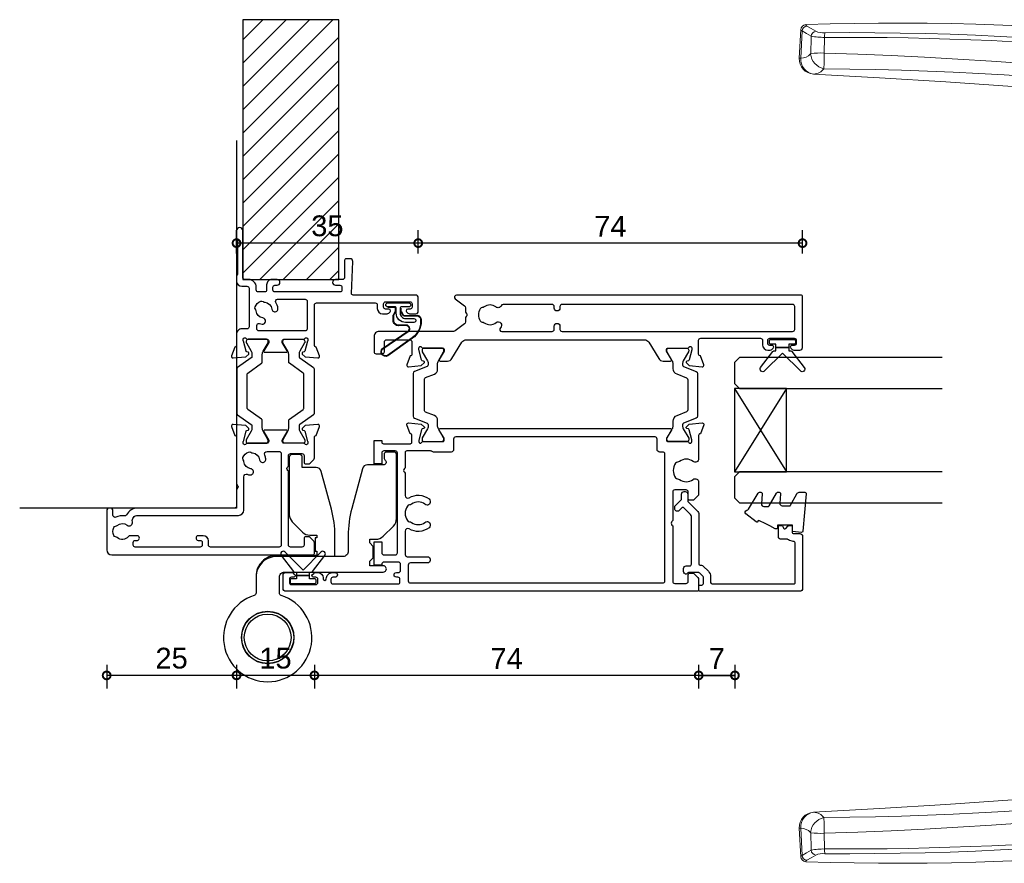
# Model space of a CAD drawing. Header units: millimetres. Extents: x 80 to 17288, y -2623 to 7492.
# Tile 74 of 125: x 8670 to 8860, y 6076 to 6238. Entities that reach past the tile are written whole.
import ezdxf

# ---------------------------------------------------------------- set-up
doc = ezdxf.new("R2010")
doc.units = ezdxf.units.MM
for name, color, linetype in [('Extrusion', 2, 'Continuous'), ('Glass', 140, 'Continuous'), ('Gray', 8, 'Continuous'), ('Gussets', 1, 'Continuous'), ('polyamide', 6, 'Continuous')]:
    doc.layers.add(name, color=color, linetype=linetype)
doc.layers.add('UNO-Dark Grey', color=7, linetype='Continuous', lineweight=13, true_color=0x44474e)
doc.styles.add('UNO Text', font='arial.ttf')
doc.dimstyles.new('UNO', dxfattribs={"dimtxt": 2, "dimasz": 1.5, "dimexe": 1.25, "dimexo": 0.625, "dimtad": 1, "dimdec": 1, "dimzin": 9, "dimtxsty": 'UNO Text', "dimblk": 'DOTSMALL', "dimcen": 2.5, "dimadec": 0, "dimazin": 0, "dimtfac": 1, "dimtdec": 1, "dimtmove": 0, "dimatfit": 3, "dimfxl": 1, "dimfxlon": 1, "dimarcsym": 0})

# ---------------------------------------------------------------- blocks, each defined once
blk = doc.blocks.new('HD Handle')
at = {"color": 7, "linetype": 'Continuous'}
for p, q in [((45.58, 112.08), (51.08, 111.8)), ((6.79, 13.7), (0, 14.9)), ((0, 14.9), (0, 14.15)), ((0, -14.15), (0, 14.15)), ((8.84, 12.87), (15.6, 11.43)), ((16, 11.07), (16, 0.09)), ((16, -10.95), (16, 10.95)), ((43.63, 9.67), (43.65, 9.68)), ((-0.3, 6.97), (-0.3, 3.67)), ((-0.24, 7.11), (0, 7.35)), ((35.73, 6.98), (34.09, 6.44)), ((-3, 3.62), (0, 3.68)), ((-3, -3.62), (-3, 3.62)), ((16, 0.09), (16, -10.89)), ((16.26, 0.09), (16.26, 0.09)), ((45.4, -0.23), (31.02, -5.62)), ((0, -3.68), (-3, -3.62)), ((-0.3, -3.67), (-0.3, -6.97)), ((0, -7.35), (-0.24, -7.11)), ((15.6, -11.43), (8.84, -12.87)), ((0, -14.9), (6.79, -13.7)), ((0, -14.15), (0, -14.9))]:
    blk.add_line(p, q, dxfattribs=at)
at = {"color": 8, "linetype": 'Continuous'}
for p, q in [((50.86, 111.55), (45.58, 111.8)), ((46.57, 107.27), (49.6, 107.2)), ((15.6, 11.43), (15.6, -11.43)), ((-0.24, 3.67), (-0.24, 7.11)), ((-0.24, -7.11), (-0.24, -3.67))]:
    blk.add_line(p, q, dxfattribs=at)
for points in [[(45.58, 111.8), (45.58, 111.93), (45.58, 112.03), (45.58, 112.07), (45.58, 112.08)], [(50.86, 111.55), (50.36, 110.67), (49.85, 109.8)], [(50.77, 108.9), (51.28, 109.77), (51.78, 110.65)], [(51.08, 111.8), (51.05, 111.79), (51, 111.77), (50.95, 111.72), (50.9, 111.65), (50.86, 111.55)], [(51.78, 110.65), (51.82, 110.72), (51.87, 110.78), (51.92, 110.81), (51.97, 110.83), (52.05, 110.82), (52.05, 110.82)], [(49.85, 109.8), (49.6, 109.81), (46.5, 109.89)], [(43.57, 107.33), (43.5, 102.36), (43.4, 97.38), (43.26, 92.4), (43.09, 87.42), (42.89, 82.43), (42.65, 77.53), (42.37, 72.62), (42.05, 67.71), (41.69, 62.78), (41.26, 57.43), (40.77, 52.07), (40.25, 46.69), (39.67, 41.29), (39.06, 35.88), (38.58, 31.89), (38.09, 27.89), (37.58, 23.88), (37.37, 22.3), (37.16, 20.71), (36.94, 19.12), (36.7, 17.56), (36.42, 15.99), (36.12, 14.43)], [(38.59, 14), (38.98, 16.2), (39.32, 18.43), (39.6, 20.64), (39.88, 22.82), (40.16, 24.99), (40.43, 27.17), (40.69, 29.34), (41.4, 35.28), (42.06, 41.19), (42.61, 46.46), (43.13, 51.7), (43.61, 56.93), (44.05, 62.14), (44.56, 68.62), (45.02, 75.09), (45.42, 81.53), (45.78, 87.97), (46.08, 94.41), (46.35, 100.84), (46.57, 107.27)], [(49.6, 107.2), (49.6, 101.17), (49.55, 95.14), (49.49, 91.11), (49.4, 87.09), (49.28, 83.07), (49.14, 79.05), (48.97, 75.03), (48.77, 71.01), (48.44, 64.98), (48.06, 58.96), (47.62, 52.79), (47.15, 46.62), (46.65, 40.46), (46.12, 34.3), (45.68, 29.37), (45.22, 24.44), (44.72, 19.51), (44.19, 14.59), (43.63, 9.67)], [(44.58, 9.58), (44.71, 10.72), (45.25, 15.52), (45.76, 20.33), (46.23, 25.14), (46.68, 29.95), (47.1, 34.77), (47.6, 40.79), (48.08, 46.82), (48.53, 52.84), (48.95, 58.87), (49.26, 63.7), (49.54, 68.52), (49.79, 73.35), (50.01, 78.18), (50.19, 83.01), (50.32, 87.85), (50.42, 92.68), (50.49, 97.52), (50.51, 102.35), (50.5, 107.19)], [(36.12, 14.43), (35.97, 15.03), (35.81, 15.61), (35.64, 16.15), (35.51, 16.57), (35.38, 16.96), (35.25, 17.33), (35.14, 17.66), (35.03, 17.96), (34.94, 18.23), (34.88, 18.39), (34.81, 18.6), (34.75, 18.77), (34.71, 18.9), (34.68, 18.99), (34.66, 19.05), (34.66, 19.07), (34.66, 19.07)], [(32.62, 16.65), (32.62, 16.65), (32.63, 16.62), (32.65, 16.54), (32.69, 16.43), (32.75, 16.28), (32.83, 16.09), (32.94, 15.84), (33.09, 15.54), (33.25, 15.19), (33.43, 14.81), (33.63, 14.37), (33.8, 13.97), (33.97, 13.54), (34.14, 13.07), (34.28, 12.56), (34.41, 12.03), (34.49, 11.57), (34.54, 11.08), (34.57, 10.58), (34.58, 10.07), (34.55, 9.55), (34.49, 9.01), (34.41, 8.46), (34.3, 7.91), (34.17, 7.36), (34.01, 6.82), (33.81, 6.23)], [(0, 14.15), (1.89, 13.81), (6.92, 12.91)], [(6.92, 12.91), (6.93, 13.04), (6.94, 13.16), (6.94, 13.27), (6.93, 13.38), (6.92, 13.47), (6.9, 13.54), (6.88, 13.61), (6.85, 13.66), (6.82, 13.69), (6.79, 13.7)], [(7.59, 12.93), (7.59, 13.02), (7.61, 13.09)], [(16.26, 0.09), (16.25, 0.7), (16.25, 1.31), (16.24, 1.93), (16.24, 2.54), (16.23, 3.14), (16.23, 3.74), (16.22, 4.32), (16.22, 4.91), (16.21, 5.48), (16.21, 6.03), (16.21, 6.55), (16.2, 7.05), (16.2, 7.52), (16.2, 7.99), (16.19, 8.43), (16.19, 8.85), (16.19, 9.22), (16.18, 9.57), (16.18, 9.89), (16.18, 10.18), (16.18, 10.44), (16.18, 10.67), (16.18, 10.9), (16.17, 11.07), (16.17, 11.2), (16.17, 11.28), (16.17, 11.31)], [(43.65, 9.68), (43.65, 9.68), (43.63, 9.37), (43.59, 8.71), (43.57, 8.05), (43.55, 7.4), (43.54, 6.76), (43.55, 6.14), (43.56, 5.52), (43.58, 4.92), (43.62, 4.35), (43.66, 3.79), (43.72, 3.27), (43.77, 2.83), (43.84, 2.41), (43.91, 2.02), (44.01, 1.6), (44.11, 1.22), (44.23, 0.88), (44.35, 0.59), (44.48, 0.34), (44.61, 0.14), (44.76, -0.02), (44.9, -0.14), (45.05, -0.21), (45.21, -0.24), (45.4, -0.23), (45.4, -0.23)], [(46.07, 0.62), (45.94, 0.6), (45.82, 0.59), (45.67, 0.61), (45.52, 0.67), (45.38, 0.77), (45.24, 0.92), (45.11, 1.1), (44.99, 1.33), (44.88, 1.59), (44.78, 1.9), (44.68, 2.24), (44.6, 2.62), (44.54, 2.98), (44.49, 3.36), (44.44, 3.76), (44.4, 4.24), (44.38, 4.75), (44.36, 5.27), (44.36, 5.82), (44.36, 6.38), (44.38, 7), (44.41, 7.63), (44.46, 8.28), (44.51, 8.93), (44.58, 9.58)], [(16.34, -11.12), (16.34, -11.12), (16.34, -11.1), (16.34, -11.02), (16.34, -10.89), (16.34, -10.72), (16.33, -10.49), (16.33, -10.22), (16.33, -9.89), (16.33, -9.52), (16.33, -9.11), (16.32, -8.66), (16.32, -8.17), (16.32, -7.64), (16.31, -7.07), (16.31, -6.47), (16.3, -5.84), (16.3, -5.19), (16.29, -4.51), (16.29, -3.8), (16.28, -3.08), (16.28, -2.35), (16.27, -1.86), (16.27, -1.22), (16.26, -0.56), (16.26, 0.09), (16.26, 0.09)], [(6.92, -12.91), (5.03, -13.25), (0, -14.15)], [(6.79, -13.7), (6.82, -13.69), (6.85, -13.66), (6.88, -13.61), (6.9, -13.54), (6.92, -13.47), (6.93, -13.38), (6.94, -13.27), (6.94, -13.16), (6.93, -13.04), (6.92, -12.91)], [(7.61, -13.09), (7.59, -13.02), (7.59, -12.93)]]:
    blk.add_lwpolyline(points, dxfattribs=at)
at = {"color": 7, "linetype": 'Continuous'}
for points in [[(52.05, 110.82), (52.19, 106.16), (52.29, 101.49), (52.34, 96.82), (52.35, 92.15), (52.32, 87.47), (52.25, 82.78), (52.14, 78.08), (51.97, 72.91), (51.77, 67.73), (51.51, 62.53), (51.22, 57.32), (50.89, 52.09), (50.52, 46.85), (50.12, 41.58), (49.68, 36.3), (49.2, 30.99), (48.7, 25.67), (48.1, 19.78), (47.47, 13.85), (47.31, 12.39), (47.15, 10.92), (47.1, 10.45), (47.05, 9.94), (46.99, 9.41), (46.93, 8.84), (46.86, 8.22), (46.81, 7.67), (46.75, 7.08), (46.68, 6.46), (46.61, 5.8), (46.54, 5.09), (46.46, 4.35), (46.36, 3.43), (46.26, 2.49), (46.16, 1.55), (46.07, 0.62)], [(34.66, 19.07), (36.43, 32.2), (37.89, 45.23), (39.11, 58.17), (40.14, 71.03), (41.02, 83.85), (41.8, 96.61), (42.54, 109.35)], [(42.54, 109.35), (42.54, 109.35), (42.54, 109.34), (42.54, 109.28)], [(32.62, 16.65), (28.68, 15.37), (16.17, 11.31)], [(7.18, 13.63), (7.17, 13.64), (7.14, 13.64), (7.09, 13.65), (7.02, 13.66), (6.95, 13.67), (6.87, 13.69)], [(43.63, 9.67), (40.09, 8.43), (35.74, 6.91)], [(33.81, 6.23), (29, 4.55), (16.26, 0.09)], [(33.81, 6.23), (33.87, 6.27), (33.92, 6.32)], [(33.92, 6.32), (34.03, 6.41), (34.09, 6.44)], [(16, 0.09), (16.03, 0.09), (16.1, 0.09), (16.17, 0.09), (16.26, 0.09)], [(16.34, -11.12), (25.94, -7.52), (31.02, -5.62)], [(6.87, -13.69), (7, -13.67), (7.09, -13.65), (7.16, -13.64), (7.18, -13.63)]]:
    blk.add_lwpolyline(points, dxfattribs=at)
for centre, radius, start, end in [((45.43, 109.19), 2.9, 87, 176.7439), ((51.03, 110.77), 1.02, 2.5518, 87.2827), ((31.69, 19.5), 3, 288.0042, 351.6316), ((6.61, 12.72), 1, 12.4489, 80), ((7, 12.65), 1, 52.1312, 80), ((9.46, 15.81), 3, 232.1312, 258), ((-51, 0), 60, 347.5517, 12.4483), ((15.5, 10.95), 0.5, 0, 78), ((16.25, 11.07), 0.25, 108.0042, 180), ((48.94, 54.85), 45.48, 263.326, 264.5015), ((-0.1, 6.97), 0.2, 135, 180), ((45.04, 0.74), 1.03, 290.1467, 353.2919), ((-0.1, -6.97), 0.2, 180, 225), ((15.5, -10.95), 0.5, 282, 0), ((16.25, -10.89), 0.25, 179.9998, 290.5563), ((6.61, -12.72), 1, 280, 347.5511), ((9.46, -15.81), 3, 102, 127.8688), ((7, -12.65), 1, 280, 307.8688)]:
    blk.add_arc(centre, radius, start, end, dxfattribs=at)
at = {"color": 8, "linetype": 'Continuous'}
for centre, radius, start, end in [((45.35, 108.98), 2.83, 85.2707, 173.8883), ((48.4, 111.92), 2.82, 182.3508, 224.9545), ((50.73, 110.5), 1.05, 8.233, 83.4322), ((45.36, 109.53), 2.84, 184.9779, 230.7062), ((46.74, 106.71), 3.23, 95.888, 168.863), ((46.5, 110.04), 0.152, 232.6463, 272.5772), ((27.47, 108.1), 19.12, 357.4875, 5.3663), ((60.55, 107.49), 10.95, 167.7863, 181.4853), ((49.72, 108.76), 1.05, 7.5584, 83.1859), ((54.3, 107.47), 3.81, 158.0196, 184.2184), ((40.35, -103.86), 211.22, 88.3117, 89.1267), ((49.83, 92.62), 14.58, 87.363, 90.8906), ((6.7, 12.71), 0.994, 22.772, 79.9525), ((7.22, 13.27), 0.432, 335.7054, 22.6614), ((15.85, 15.58), 20.3, 332.8778, 356.7381), ((24.93, 17.01), 13.98, 310.8887, 347.5945), ((17.39, -102.94), 118.85, 79.7222, 80.9314), ((7.29, 11.85), 1.12, 74.43, 108.975), ((-52.49, 0), 60.8, 347.7374, 12.2626), ((10.09, 14.34), 2.77, 206.6152, 262.6743), ((7.27, 10.81), 2.59, 17.4342, 52.7184), ((-30.64, 0), 42.01, 343.9902, 16.0098), ((6.7, -12.71), 0.994, 280.0476, 337.2281), ((7.29, -11.76), 1.21, 252.3093, 284.2854), ((10.09, -14.34), 2.77, 97.3256, 153.3848), ((7.22, -13.27), 0.434, 337.4533, 24.1799), ((7.27, -10.81), 2.59, 307.2647, 342.5827)]:
    blk.add_arc(centre, radius, start, end, dxfattribs=at)
blk = doc.blocks.new('_DotSmall')
at = {"color": 0, "linetype": 'ByBlock', "const_width": 0.5}
blk.add_lwpolyline([(-0.0625, 0, 1), (0.0625, 0, 1)], format="xyb", close=True, dxfattribs=at)
blk = doc.blocks.new('*D297')
at = {"color": 0, "lineweight": -2, "transparency": 16777216}
for p, q in [((8746.76, 6193.13), (8746.76, 6197.63)), ((8820.75, 6193.13), (8820.75, 6197.63)), ((8820.75, 6195.13), (8746.76, 6195.13))]:
    blk.add_line(p, q, dxfattribs=at)
at = {"layer": 'Defpoints', "color": 0, "transparency": 16777216}
for p in [(8746.76, 6195.13), (8746.76, 6170.38), (8820.75, 6161.62)]:
    blk.add_point(p, dxfattribs=at)
at = {"color": 0, "lineweight": -2, "transparency": 16777216, "xscale": 3, "yscale": 3, "zscale": 3, "rotation": 180}
blk.add_blockref('_DotSmall', (8746.76, 6195.13), dxfattribs=at)
at = {"color": 0, "lineweight": -2, "transparency": 16777216, "xscale": 3, "yscale": 3, "zscale": 3}
blk.add_blockref('_DotSmall', (8820.75, 6195.13), dxfattribs=at)
at = {"color": 0, "transparency": 16777216, "insert": (8783.76, 6198.38), "char_height": 4, "attachment_point": 5, "style": 'UNO Text'}
blk.add_mtext('74', dxfattribs=at)
blk = doc.blocks.new('*D298')
at = {"color": 0, "lineweight": -2, "transparency": 16777216}
for p, q in [((8711.78, 6193.13), (8711.78, 6197.63)), ((8746.76, 6193.13), (8746.76, 6197.63)), ((8746.76, 6195.13), (8711.78, 6195.13))]:
    blk.add_line(p, q, dxfattribs=at)
at = {"layer": 'Defpoints', "color": 0, "transparency": 16777216}
for p in [(8711.78, 6195.13), (8711.78, 6188.88), (8746.76, 6170.38)]:
    blk.add_point(p, dxfattribs=at)
at = {"color": 0, "lineweight": -2, "transparency": 16777216, "xscale": 3, "yscale": 3, "zscale": 3, "rotation": 180}
blk.add_blockref('_DotSmall', (8711.78, 6195.13), dxfattribs=at)
at = {"color": 0, "lineweight": -2, "transparency": 16777216, "xscale": 3, "yscale": 3, "zscale": 3}
blk.add_blockref('_DotSmall', (8746.76, 6195.13), dxfattribs=at)
at = {"color": 0, "transparency": 16777216, "insert": (8729.27, 6198.43), "char_height": 4, "attachment_point": 5, "style": 'UNO Text'}
blk.add_mtext('35', dxfattribs=at)
blk = doc.blocks.new('*D301')
at = {"color": 0, "lineweight": -2, "transparency": 16777216}
for p, q in [((8800.75, 6113.94), (8800.75, 6109.44)), ((8807.73, 6113.94), (8807.73, 6109.44)), ((8807.73, 6111.94), (8800.75, 6111.94))]:
    blk.add_line(p, q, dxfattribs=at)
at = {"layer": 'Defpoints', "color": 0, "transparency": 16777216}
for p in [(8800.75, 6148.19), (8807.73, 6148.43), (8800.75, 6111.94)]:
    blk.add_point(p, dxfattribs=at)
at = {"color": 0, "lineweight": -2, "transparency": 16777216, "xscale": 3, "yscale": 3, "zscale": 3, "rotation": 180}
blk.add_blockref('_DotSmall', (8800.75, 6111.94), dxfattribs=at)
at = {"color": 0, "lineweight": -2, "transparency": 16777216, "xscale": 3, "yscale": 3, "zscale": 3}
blk.add_blockref('_DotSmall', (8807.73, 6111.94), dxfattribs=at)
at = {"color": 0, "transparency": 16777216, "insert": (8804.24, 6115.19), "char_height": 4, "attachment_point": 5, "style": 'UNO Text'}
blk.add_mtext('7', dxfattribs=at)
blk = doc.blocks.new('*D302')
at = {"color": 0, "lineweight": -2, "transparency": 16777216}
for p, q in [((8726.78, 6113.94), (8726.78, 6109.44)), ((8800.75, 6113.94), (8800.75, 6109.44)), ((8800.75, 6111.94), (8726.78, 6111.94))]:
    blk.add_line(p, q, dxfattribs=at)
at = {"layer": 'Defpoints', "color": 0, "transparency": 16777216}
for p in [(8726.78, 6169.48), (8800.75, 6148.19), (8726.78, 6111.94)]:
    blk.add_point(p, dxfattribs=at)
at = {"color": 0, "lineweight": -2, "transparency": 16777216, "xscale": 3, "yscale": 3, "zscale": 3, "rotation": 180}
blk.add_blockref('_DotSmall', (8726.78, 6111.94), dxfattribs=at)
at = {"color": 0, "lineweight": -2, "transparency": 16777216, "xscale": 3, "yscale": 3, "zscale": 3}
blk.add_blockref('_DotSmall', (8800.75, 6111.94), dxfattribs=at)
at = {"color": 0, "transparency": 16777216, "insert": (8763.77, 6115.19), "char_height": 4, "attachment_point": 5, "style": 'UNO Text'}
blk.add_mtext('74', dxfattribs=at)
blk = doc.blocks.new('*D303')
at = {"color": 0, "lineweight": -2, "transparency": 16777216}
for p, q in [((8711.78, 6113.94), (8711.78, 6109.44)), ((8726.78, 6113.94), (8726.78, 6109.44)), ((8726.78, 6111.94), (8711.78, 6111.94))]:
    blk.add_line(p, q, dxfattribs=at)
at = {"layer": 'Defpoints', "color": 0, "transparency": 16777216}
for p in [(8711.78, 6188.88), (8726.78, 6169.48), (8711.78, 6111.94)]:
    blk.add_point(p, dxfattribs=at)
at = {"color": 0, "lineweight": -2, "transparency": 16777216, "xscale": 3, "yscale": 3, "zscale": 3, "rotation": 180}
blk.add_blockref('_DotSmall', (8711.78, 6111.94), dxfattribs=at)
at = {"color": 0, "lineweight": -2, "transparency": 16777216, "xscale": 3, "yscale": 3, "zscale": 3}
blk.add_blockref('_DotSmall', (8726.78, 6111.94), dxfattribs=at)
at = {"color": 0, "transparency": 16777216, "insert": (8719.28, 6115.23), "char_height": 4, "attachment_point": 5, "style": 'UNO Text'}
blk.add_mtext('15', dxfattribs=at)
blk = doc.blocks.new('*D304')
at = {"color": 0, "lineweight": -2, "transparency": 16777216}
for p, q in [((8686.78, 6113.94), (8686.78, 6109.44)), ((8711.78, 6113.94), (8711.78, 6109.44)), ((8711.78, 6111.94), (8686.78, 6111.94))]:
    blk.add_line(p, q, dxfattribs=at)
at = {"layer": 'Defpoints', "color": 0, "transparency": 16777216}
for p in [(8711.78, 6188.88), (8686.78, 6139.3), (8686.78, 6111.94)]:
    blk.add_point(p, dxfattribs=at)
at = {"color": 0, "lineweight": -2, "transparency": 16777216, "xscale": 3, "yscale": 3, "zscale": 3, "rotation": 180}
blk.add_blockref('_DotSmall', (8686.78, 6111.94), dxfattribs=at)
at = {"color": 0, "lineweight": -2, "transparency": 16777216, "xscale": 3, "yscale": 3, "zscale": 3}
blk.add_blockref('_DotSmall', (8711.78, 6111.94), dxfattribs=at)
at = {"color": 0, "transparency": 16777216, "insert": (8699.28, 6115.23), "char_height": 4, "attachment_point": 5, "style": 'UNO Text'}
blk.add_mtext('25', dxfattribs=at)
blk = doc.blocks.new('521000')
at = {"layer": 'Extrusion'}
for points in [[(51, 28.8), (51.5, 28.8, -0.414214), (53, 27.3), (53, 26.6, 0.414214), (53.4, 26.2), (62.41, 26.2, -0.986364), (62.41, 25), (61, 25, -0.198912), (60.79, 25.09), (60.77, 25.11, 0.198912), (60.55, 25.2), (54.07, 25.2, 0.198912), (53.86, 25.11), (53.84, 25.09, -0.198962), (53.63, 25), (52.7, 25, -0.41415), (51.7, 26), (51.7, 27, 0.414214), (51.3, 27.4), (43.9, 27.4, 0.414214), (43.5, 27), (43.5, 26, -0.41422), (42.5, 25), (40.3, 25, 0.414157), (40, 24.7), (40, 24.64), (38.3, 24.02, -0.548619), (37.9, 24.33), (38.12, 26.8), (38.66, 27.34, -0.57735), (38.99, 27.25), (39.07, 26.97, 0.267949), (39.21, 26.83), (41.16, 26.31, 0.065543), (41.24, 26.3), (41.5, 26.3, 0.767227), (41.65, 26.86, -0.267949), (41.5, 27.12), (41.5, 30.9, 0.414214), (41.2, 31.2), (40.89, 31.2), (39.3, 30.23, -0.579702), (39, 30.4), (39, 34.6, -0.576766), (39.3, 34.77), (40.89, 33.8), (41.2, 33.8, 0.414214), (41.5, 34.1), (41.5, 37.88, -0.267949), (41.65, 38.14, 0.767227), (41.5, 38.7), (41.24, 38.7, 0.065543), (41.16, 38.69), (39.21, 38.17, 0.267949), (39.07, 38.02), (38.99, 37.75, -0.57735), (38.66, 37.66), (38.12, 38.2), (37.9, 40.67, -0.548619), (38.3, 40.98), (40, 40.36), (40, 40.3, 0.414157), (40.3, 40), (48.1, 40, 0.414217), (48.5, 40.4), (48.5, 51.7, 0.414214), (48.1, 52.1), (47.4, 52.1, -0.414193), (46.4, 53.1), (46.4, 53.97, -0.2), (46.55, 54.32), (46.79, 54.56, -0.2), (47, 54.65, -0.41), (47.3, 54.35), (47.3, 53.7, 0.414189), (47.7, 53.3), (48.3, 53.3, 0.414214), (48.7, 53.7), (48.7, 58.4, 0.414214), (48.3, 58.8), (47.7, 58.8, 0.41418), (47.3, 58.4), (47.3, 58.1), (47.3, 57.95, -0.41), (47, 57.65, -0.2), (46.79, 57.74), (46.55, 57.98, -0.2), (46.4, 58.33), (46.4, 59.5, -0.41), (46.9, 60), (49.5, 60, -0.41), (50, 59.5), (50, 47.44, 0.425129), (50.31, 47.14), (56.45, 47.36, -0.4453), (57, 46.87), (57, 46.1, -0.414214), (56.7, 45.8), (53.4, 45.8, 0.41428), (53, 45.4), (53, 44.05, -1), (51.9, 44.05), (51.9, 44.9, 0.414129), (51.5, 45.3), (51, 45.3, 0.414234), (50.6, 44.9), (50.6, 32.4, 0.414214), (51, 32), (51.5, 32, 0.414205), (51.9, 32.4), (51.9, 32.8, -0.996705), (53, 32.8), (53, 31.8, -0.414566), (52, 30.8), (51, 30.8, 0.414214), (50.6, 30.4), (50.6, 29.2, 0.414213)], [(21.5, 27.12, -0.267769), (21.35, 26.86, 0.76736), (21.5, 26.3), (21.76, 26.3, 0.065543), (21.84, 26.31), (23.79, 26.83, 0.267949), (23.93, 26.97), (24.01, 27.25, -0.57735), (24.34, 27.34), (24.88, 26.8), (25.1, 24.33, -0.548619), (24.7, 24.02), (23, 24.64), (23, 24.7, 0.414071), (22.7, 25), (13.6, 25), (13.45, 25.15, 0.414214), (12.75, 25.15), (12.6, 25), (9.4, 25, 0.414214), (9, 24.6), (9, 5.93, -0.277503), (7.71, 3.81, 0.316398), (7.5, 3.4, -0.138989), (7.26, 1.76, 0.543442), (7.63, 1.2), (8.5, 1.2, -0.414081), (9, 0.7), (9, 0.5, -0.414214), (8.5, 0), (1, 0, -0.414213), (0, 1), (0, 39.7, -0.414214), (0.3, 40), (2.29, 40, -0.198912), (2.65, 39.85), (3.35, 39.15, -0.198913), (3.5, 38.79), (3.5, 38.3, -0.414214), (3.2, 38), (1.9, 38, 0.414214), (1.5, 37.6), (1.5, 35.4, 0.414214), (1.9, 35), (16.1, 35), (16.25, 34.85, 0.414214), (16.95, 34.85), (17.1, 35), (19.1, 35, 0.414214), (19.5, 35.4), (19.5, 37.6, 0.414214), (19.1, 38), (17.8, 38, -0.414214), (17.5, 38.3), (17.5, 38.79, -0.2), (17.65, 39.15), (18.35, 39.85, -0.2), (18.71, 40), (22.7, 40, 0.414071), (23, 40.3), (23, 40.36), (24.7, 40.98, -0.548619), (25.1, 40.67), (24.88, 38.2), (24.34, 37.66, -0.57735), (24.01, 37.75), (23.93, 38.02, 0.267949), (23.79, 38.17), (21.84, 38.69, 0.065543), (21.76, 38.7), (21.5, 38.7, 0.76736), (21.35, 38.14, -0.267949), (21.5, 37.88), (21.5, 34.1, 0.414214), (21.8, 33.8), (22.02, 33.8, 0.137872), (22.17, 33.84), (23.7, 34.77, -0.585524), (24, 34.6), (24, 30.4, -0.585524), (23.7, 30.23), (22.17, 31.16, 0.137872), (22.02, 31.2), (21.8, 31.2, 0.414214), (21.5, 30.9)], [(2.7, 19.6, -0.414202), (3.7, 18.6), (3.7, 17.6, -0.889365), (2.8, 17.6), (2.8, 18, 0.414214), (2.4, 18.4), (1.9, 18.4, 0.414202), (1.5, 18), (1.5, 5.5, 0.414213), (1.9, 5.1), (2.4, 5.1, 0.414215), (2.8, 5.5), (2.8, 5.9, -0.889355), (3.7, 5.9), (3.7, 4.61, -0.219162), (3.49, 4.15, 0.403571), (3.32, 2.03, -0.12305), (3.46, 1.72, 0.239134), (3.74, 1.37, 0.221126), (5.26, 1.37, 0.239134), (5.54, 1.72, -0.12305), (5.68, 2.03, 0.347448), (5.72, 3.93, -0.702074), (6.38, 4.96, 0.481745), (7.6, 5.94), (7.6, 25.4, -0.414156), (8.6, 26.4), (15.04, 26.4, 0.513003), (15.51, 27.06, -0.048433), (15.39, 27.57, -1.000832), (16.58, 27.73, 0.348271), (17.95, 26.41, -0.12305), (18.27, 26.3, 0.239134), (18.72, 26.24, 0.221428), (19.79, 27.31, 0.239134), (19.74, 27.76, -0.12305), (19.62, 28.08, 0.348271), (18.3, 29.45, -1.000832), (18.46, 30.64, -0.070793), (19.2, 30.43, 0.541477), (19.9, 30.89), (19.9, 33.2, 0.414214), (19.5, 33.6), (1.9, 33.6, 0.414214), (1.5, 33.2), (1.5, 20, 0.414214), (1.9, 19.6)]]:
    blk.add_lwpolyline(points, format="xyb", close=True, dxfattribs=at)
blk.add_lwpolyline([(48.58, 32.57, 0.59317), (49.2, 32.9), (49.2, 38.2, 0.414223), (48.8, 38.6), (43.48, 38.6, 0.40033), (43.1, 38.2), (43.1, 29.3, 0.414214), (43.5, 28.9), (44.13, 28.9, 0.510119), (44.51, 29.42, -0.046438), (44.4, 29.92, -0.995868), (45.59, 30.07, 0.348271), (46.96, 28.75, -0.12305), (47.28, 28.63, 0.239134), (47.72, 28.58, 0.221428), (48.8, 29.65, 0.239134), (48.74, 30.1, -0.12305), (48.63, 30.42, 0.348271), (47.31, 31.79, -1.000832), (47.47, 32.98, -0.110255), (48.58, 32.57)], format="xyb", dxfattribs=at)
blk.add_lwpolyline([(21.5, 27.73), (21.5, 27.73)], close=True, dxfattribs=at)
at = {"layer": 'polyamide'}
for points in [[(21.9, 33.94), (22.11, 33.94, 0.131652), (22.21, 33.97), (23.79, 34.88, -0.131652), (24.39, 35.04), (25.88, 35.04, 0.244698), (26.13, 35.17), (28.01, 37.85, -0.244698), (28.18, 37.94), (34.82, 37.94, -0.244698), (34.99, 37.85), (36.87, 35.17, 0.244698), (37.11, 35.04), (38.61, 35.04, -0.131652), (39.21, 34.88), (40.84, 33.94), (41.2, 33.94, 0.414214), (41.5, 34.24), (41.5, 37.74, 0.414214), (41.1, 38.14), (40.89, 38.14, 0.131652), (40.79, 38.11), (39.21, 37.2, -0.131652), (38.61, 37.04), (38.16, 37.04, -0.244698), (37.91, 37.17), (36.06, 39.81, 0.244698), (35.81, 39.94), (27.19, 39.94, 0.244698), (26.94, 39.81), (25.09, 37.17, -0.103471), (25, 37.08, -0.13774), (24.84, 37.04), (24.39, 37.04, -0.131652), (23.79, 37.2), (22.16, 38.14), (21.8, 38.14, 0.414998), (21.5, 37.84), (21.5, 34.34, 0.414214)], [(21.9, 31.06), (22.11, 31.06, -0.131652), (22.21, 31.03), (23.79, 30.12, 0.131652), (24.39, 29.96), (25.88, 29.96, -0.244698), (26.13, 29.83), (28.01, 27.15, 0.244698), (28.18, 27.06), (34.82, 27.06, 0.244698), (34.99, 27.15), (36.87, 29.83, -0.244698), (37.11, 29.96), (38.61, 29.96, 0.131652), (39.21, 30.12), (40.84, 31.06), (41.2, 31.06, -0.414214), (41.5, 30.76), (41.5, 27.26, -0.414214), (41.1, 26.86), (40.89, 26.86, -0.131652), (40.79, 26.89), (39.21, 27.8, 0.131652), (38.61, 27.96), (38.16, 27.96, 0.244698), (37.91, 27.83), (36.06, 25.19, -0.244698), (35.81, 25.06), (27.19, 25.06, -0.244698), (26.94, 25.19), (25.09, 27.83, 0.103471), (25, 27.92, 0.13774), (24.84, 27.96), (24.39, 27.96, 0.131652), (23.79, 27.8), (22.16, 26.86), (21.8, 26.86, -0.414998), (21.5, 27.16), (21.5, 30.66, -0.414214)]]:
    blk.add_lwpolyline(points, format="xyb", close=True, dxfattribs=at)
blk = doc.blocks.new('BACKSEAL1.5')
at = {"layer": 'Gussets'}
for points in [[(-0.35, -2.9), (0.3, -2.9), (0.3, -1.65), (0.3, -0.4), (-0.35, -0.4), (-0.35, -0.02, 0.233448), (-0.45, 0.18), (-3.55, 2.55, 0.936585), (-4.2, 1.8), (-0.75, -1.65), (-4.2, -5.1, 0.936585), (-3.55, -5.85), (-0.45, -3.48, 0.233448), (-0.35, -3.28)], [(1.6, 0.85), (1.2, 0.85, 0.414214), (0.95, 0.6), (0.95, -0.4), (0.3, -0.4), (0.3, -1.65), (0.3, -2.9), (0.95, -2.9), (0.95, -3.9, 0.414214), (1.2, -4.15), (1.6, -4.15, 0.414214), (1.85, -3.9), (1.85, -1.65), (1.85, 0.6, 0.414214)]]:
    blk.add_lwpolyline(points, format="xyb", close=True, dxfattribs=at)
blk = doc.blocks.new('*D305')
at = {"color": 0, "lineweight": -2, "transparency": 16777216}
for p, q in [((8800.75, 6113.94), (8800.75, 6109.44)), ((8807.73, 6113.94), (8807.73, 6109.44)), ((8800.75, 6111.94), (8807.73, 6111.94))]:
    blk.add_line(p, q, dxfattribs=at)
at = {"layer": 'Defpoints', "color": 0, "transparency": 16777216}
for p in [(8800.75, 6148.19), (8807.73, 6148.48), (8807.73, 6111.94)]:
    blk.add_point(p, dxfattribs=at)
at = {"color": 0, "lineweight": -2, "transparency": 16777216, "xscale": 3, "yscale": 3, "zscale": 3, "rotation": 180}
blk.add_blockref('_DotSmall', (8800.75, 6111.94), dxfattribs=at)
at = {"color": 0, "lineweight": -2, "transparency": 16777216, "xscale": 3, "yscale": 3, "zscale": 3}
blk.add_blockref('_DotSmall', (8807.73, 6111.94), dxfattribs=at)
at = {"color": 0, "transparency": 16777216, "insert": (8804.24, 6115.19), "char_height": 4, "attachment_point": 5, "style": 'UNO Text'}
blk.add_mtext('7', dxfattribs=at)
blk = doc.blocks.new('522200')
at = {"layer": 'Extrusion'}
for points in [[(48.4, 19.9), (48.4, 24.4, 0.414214), (48, 24.8), (45.6, 24.8, 0.414214), (45.3, 24.5), (45.3, 24.44), (43.6, 23.82, -0.548619), (43.2, 24.13), (43.42, 26.6), (43.96, 27.14, -0.57735), (44.29, 27.05), (44.37, 26.77, 0.267949), (44.51, 26.63), (46.5, 26.1), (46.8, 26.1, 0.767327), (46.95, 26.66, -0.267949), (46.8, 26.92), (46.8, 30.73, 0.414214), (46.5, 31.03), (46.19, 31.03), (44.6, 30.06, -0.585524), (44.3, 30.23), (44.3, 31.65, -0.261413), (44.78, 32.51), (47.92, 34.42, 0.261413), (48.4, 35.28), (48.4, 69.55, 0.261413), (47.92, 70.4), (44.78, 72.32, -0.261413), (44.3, 73.17), (44.3, 74.6, -0.585524), (44.6, 74.77), (46.19, 73.8), (46.5, 73.8, 0.414214), (46.8, 74.1), (46.8, 77.88, -0.267949), (46.95, 78.14, 0.76731), (46.8, 78.7), (46.54, 78.7, 0.065543), (46.46, 78.69), (44.51, 78.17, 0.267949), (44.37, 78.03), (44.29, 77.75, -0.57735), (43.96, 77.66), (43.42, 78.2), (43.2, 80.67, -0.548619), (43.6, 80.98), (45.3, 80.36), (45.3, 80.3, 0.414204), (45.6, 80), (48.3, 80, 0.414213), (48.7, 80.4), (48.7, 91.9, 0.414214), (48.3, 92.3), (47.4, 92.3, -0.41404), (46.4, 93.3), (46.4, 93.77, -0.198912), (46.54, 94.12), (46.79, 94.36, -0.198912), (47, 94.45), (47, 94.45, -0.414214), (47.3, 94.15), (47.3, 93.7, 0.413403), (47.7, 93.3), (48.3, 93.3, 0.414214), (48.7, 93.7), (48.7, 98.4, 0.414214), (48.3, 98.8), (47.7, 98.8, 0.414214), (47.3, 98.4), (47.3, 97.95, -0.414214), (47, 97.65), (47, 97.65, -0.198912), (46.79, 97.74), (46.54, 97.98, -0.198912), (46.4, 98.33), (46.4, 99.5, -0.414214), (46.9, 100), (56.7, 100, -0.414214), (57, 99.7), (57, 33.39, -0.717885), (56.28, 33.15), (54.95, 34.9, 0.234069), (54.55, 35.1), (53.69, 35.1), (53.55, 35.24, 0.414214), (52.85, 35.24), (52.71, 35.1), (51.85, 35.1, 0.234069), (51.45, 34.9), (50.1, 33.13, 0.164222), (50, 32.83), (50, 18.5, -0.414214), (49, 17.5), (46.1, 17.5, -0.414214), (45.7, 17.9), (45.7, 19.1, -0.414214), (46.1, 19.5), (48, 19.5, 0.414214)], [(50, 42.09), (50, 51.8, -0.414214), (50.4, 52.2), (51, 52.2, 1), (51, 53.3), (50.4, 53.3, -0.414214), (50, 53.7), (50, 98.1, -0.414214), (50.4, 98.5), (54.8, 98.5, -0.414214), (55.2, 98.1), (55.2, 53.7, -0.414213), (54.8, 53.3), (54.5, 53.3, 1), (54.5, 52.2), (54.8, 52.2, -0.414214), (55.2, 51.8), (55.2, 42.35, -0.299503), (54.96, 41.98, 0.502765), (54.72, 40.96, -0.330962), (54.73, 38.7, 0.14398), (54.6, 38.34, -0.245791), (54.35, 37.92, -0.280014), (52.05, 37.92, -0.245791), (51.8, 38.34, 0.14398), (51.67, 38.7, -0.336408), (51.71, 41, 0.979954), (50.7, 41.83, -0.696704)], [(31.3, 74.6, 0.585524), (31, 74.77), (29.47, 73.84, -0.137872), (29.32, 73.8), (29.1, 73.8, -0.414214), (28.8, 74.1), (28.8, 77.88, 0.267949), (28.65, 78.14, -0.767327), (28.8, 78.7), (29.06, 78.7, -0.065543), (29.14, 78.69), (31.09, 78.17, -0.267949), (31.23, 78.03), (31.31, 77.75, 0.57735), (31.64, 77.66), (32.18, 78.2), (32.4, 80.67, 0.548619), (32, 80.98), (30.3, 80.36), (30.3, 80.3, -0.414214), (30, 80), (25.49, 80, 0.635387), (24.99, 78.93, -0.331343), (25, 76.33, 0.14918), (24.87, 75.94, -0.237824), (24.65, 75.55, -0.306676), (21.85, 75.55, -0.237824), (21.63, 75.94, 0.14918), (21.49, 76.33, -0.331343), (21.51, 78.93, 0.635387), (21, 80), (18.71, 80, 0.198912), (18.35, 79.85), (17.65, 79.15, 0.198912), (17.5, 78.79), (17.5, 78.3, 0.414214), (17.8, 78), (19.1, 78, -0.414214), (19.5, 77.6), (19.5, 75.4, -0.414214), (19.1, 75), (13.6, 75), (13.45, 74.85, -0.414214), (12.75, 74.85), (12.6, 75), (1.9, 75, -0.414214), (1.5, 75.4), (1.5, 77.6, -0.414214), (1.9, 78), (3.2, 78, 0.414214), (3.5, 78.3), (3.5, 78.79, 0.198912), (3.35, 79.15), (2.65, 79.85, 0.198912), (2.29, 80), (0.3, 80, 0.414214), (0, 79.7), (0, 0.5, 0.414249), (0.5, 0), (3.1, 0, 0.415107), (3.6, 0.5), (3.6, 1.67, 0.198912), (3.45, 2.02), (3.21, 2.26, 0.668195), (2.7, 2.05), (2.7, 1.6, -0.41534), (2.3, 1.2), (1.7, 1.2, -0.414214), (1.3, 1.6), (1.3, 6.3, -0.414214), (1.7, 6.7), (2.3, 6.7, -0.413964), (2.7, 6.3), (2.7, 5.85, 0.668179), (3.21, 5.64), (3.45, 5.88, 0.198912), (3.6, 6.23), (3.6, 6.7, 0.414008), (2.6, 7.7), (2.4, 7.7, -1), (2.4, 8.3, 0.414216), (3.6, 9.5), (3.6, 10, 1), (2.7, 10), (2.7, 9.6, -0.414214), (2.3, 9.2), (1.8, 9.2, -0.414213), (1.4, 9.6), (1.4, 22.1, -0.414214), (1.8, 22.5), (2.3, 22.5, -0.414224), (2.7, 22.1), (2.7, 21.8, 1.000011), (3.6, 21.8), (3.6, 22.2, -0.414196), (4, 22.6), (5.2, 22.6, -0.414214), (5.6, 22.2), (5.6, 19.4, -0.414214), (5.2, 19), (5, 19), (5, 17.5), (9.5, 17.5), (9.5, 19), (7.4, 19, -0.414214), (7, 19.4), (7, 21.6, -0.414214), (7.4, 22), (26.6, 22, -0.414214), (27, 21.6), (27, 19.4, -0.414214), (26.6, 19), (24.5, 19), (24.5, 17.5), (29, 17.5), (29, 19), (28.7, 19, -0.414214), (28.4, 19.3), (28.4, 24.5, -0.414214), (28.7, 24.8), (30, 24.8, -0.414214), (30.3, 24.5), (30.3, 24.44), (32, 23.82, 0.548619), (32.4, 24.13), (32.18, 26.6), (31.64, 27.14, 0.57735), (31.31, 27.05), (31.23, 26.77, -0.267949), (31.09, 26.63), (29.1, 26.1), (28.8, 26.1, -0.767327), (28.65, 26.66, 0.267949), (28.8, 26.92), (28.8, 30.73, -0.414214), (29.1, 31.03), (29.32, 31.03, -0.137872), (29.47, 30.99), (31, 30.06, 0.585524), (31.3, 30.23)], [(27, 28.35), (27, 23.8, -0.414214), (26.7, 23.5), (23.75, 23.5), (23.6, 23.35, -0.414214), (22.9, 23.35), (22.75, 23.5), (18.44, 23.5, -0.578263), (18.01, 24.25, 0.302535), (17.77, 28.1, 0.234673), (17.37, 28.3), (17.09, 28.3, 0.414214), (16.59, 27.8), (16.59, 27.73, 0.175091), (16.74, 27.31, -0.331343), (16.76, 24.71, 0.14918), (16.62, 24.32, -0.237824), (16.4, 23.93, -0.306676), (13.6, 23.93, -0.237824), (13.38, 24.32, 0.14918), (13.24, 24.71, -0.331332), (13.26, 27.31, 0.175481), (13.41, 27.73), (13.41, 27.8, 0.414214), (12.91, 28.3), (12.63, 28.3, 0.234674), (12.23, 28.1, 0.302535), (11.99, 24.25, -0.578265), (11.56, 23.5), (7.05, 23.5, -0.414213), (6.65, 23.9), (6.65, 27.8, 0.414214), (6.15, 28.3), (5.95, 28.3, 0.414214), (5.45, 27.8), (5.45, 24.5, -0.414214), (5.05, 24.1), (2, 24.1, -0.414214), (1.6, 24.5), (1.6, 73.1, -0.414214), (2, 73.5), (26.4, 73.5, -0.414214), (26.8, 73.1), (26.8, 72.5, 0.414214), (27.3, 72), (29.3, 72, -0.414214), (29.7, 71.6), (29.7, 33.23, -0.414214), (29.3, 32.83), (27.3, 32.83, 0.414214), (26.8, 32.33), (26.8, 28.96, 0.131652), (26.87, 28.71), (26.93, 28.6, -0.131652)]]:
    blk.add_lwpolyline(points, format="xyb", close=True, dxfattribs=at)
at = {"layer": 'polyamide'}
for points in [[(42.29, 79.54, 0.305731), (41.92, 79.79), (33.68, 79.79, 0.305731), (33.31, 79.54), (32.32, 77.07, -0.305731), (32.04, 76.89), (31.86, 76.89, -0.131652), (31.26, 77.05), (29.46, 78.09), (29.1, 78.09, 0.414214), (28.8, 77.79), (28.8, 74.29, 0.414214), (29.2, 73.89), (29.35, 73.89, 0.131652), (29.55, 73.94), (31.26, 74.93, -0.131652), (31.86, 75.09), (32.73, 75.09, 0.305731), (33.85, 75.84), (34.61, 77.74, -0.305731), (34.98, 77.99), (40.62, 77.99, -0.305731), (40.99, 77.74), (41.75, 75.84, 0.305731), (42.87, 75.09), (43.74, 75.09, -0.131652), (44.34, 74.93), (46.14, 73.89), (46.5, 73.89, 0.414214), (46.8, 74.19), (46.8, 77.69, 0.414214), (46.4, 78.09), (46.25, 78.09, 0.131652), (46.05, 78.03), (44.34, 77.05, -0.131652), (43.74, 76.89), (43.56, 76.89, -0.305731), (43.28, 77.07)], [(29.35, 26.74), (29.2, 26.74, -0.414214), (28.8, 27.14), (28.8, 30.54, -0.414214), (29.2, 30.94), (29.35, 30.94, -0.131652), (29.55, 30.89), (31.26, 29.9, 0.131652), (31.86, 29.74), (32.87, 29.74, -0.305731), (33.8, 29.12), (34.48, 27.43, 0.305731), (34.75, 27.24), (40.85, 27.24, 0.305731), (41.12, 27.43), (41.8, 29.12, -0.305731), (42.73, 29.74), (43.74, 29.74, 0.131652), (44.34, 29.9), (46.05, 30.89, -0.131652), (46.25, 30.94), (46.4, 30.94, -0.414214), (46.8, 30.54), (46.8, 27.14, -0.414214), (46.4, 26.74), (46.25, 26.74, -0.131652), (46.05, 26.8), (44.34, 27.78, 0.131652), (43.74, 27.94), (43.56, 27.94, 0.305731), (43.28, 27.75), (42.29, 25.29, -0.305731), (41.92, 25.04), (41.92, 25.04), (33.68, 25.04, -0.305731), (33.31, 25.29), (32.32, 27.75, 0.305731), (32.04, 27.94), (31.86, 27.94, 0.131652), (31.26, 27.78), (29.55, 26.8, -0.131652)]]:
    blk.add_lwpolyline(points, format="xyb", close=True, dxfattribs=at)
blk = doc.blocks.new('QLON48800')
at = {"layer": 'Gussets'}
for points in [[(-1.01, -0.51), (-1.47, -0.51, 0.131652), (-1.59, -0.54), (-2.27, -0.93, 0.267949), (-2.4, -1.15), (-2.37, -3.74, -0.330082), (-3.25, -4.42), (-3.54, -4.42, -0.242084), (-6.8, -2.75), (-10.2, 2.02, -0.840847), (-8.77, 3.05), (-5.44, -1.86, 0.252571), (-4.92, -2.15), (-4.92, -2.15, 0.376647), (-4.36, -1.52), (-4.39, -0.03, -0.414214), (-3.39, 0.97), (-2.4, 0.97, -0.131652), (-2.27, 0.93), (-1.59, 0.54, 0.131652), (-1.47, 0.51), (-1.01, 0.51, 0.414214), (-0.88, 0.63), (-0.88, 2.02)], [(-1.11, -0.41), (-1.47, -0.41, 0.131652), (-1.64, -0.45), (-2.32, -0.85, 0.268481), (-2.5, -1.15), (-2.47, -3.72, -0.325102), (-3.25, -4.32), (-3.54, -4.32, -0.242084), (-6.71, -2.69), (-10.12, 2.07, -0.831226), (-8.85, 2.99), (-5.53, -1.92, 0.254578), (-4.91, -2.25, 0.379612), (-4.26, -1.51), (-4.29, -0.03, -0.413856), (-3.39, 0.87), (-2.4, 0.87, -0.131652), (-2.32, 0.85), (-1.64, 0.45, 0.131652), (-1.47, 0.41), (-1.01, 0.41, 0.414214), (-0.78, 0.63), (-0.78, 1.92)]]:
    blk.add_lwpolyline(points, format="xyb", dxfattribs=at)
blk.add_lwpolyline([(0, 2.02), (0, -2.02, -1), (-0.76, -2.02), (-0.76, -0.63, 0.414214), (-1.01, -0.38), (-2, -0.38, 0.414214), (-3, -1.38), (-3, -3.02, -1), (-3.76, -3.02), (-3.76, -1.42, -0.414214), (-1.96, 0.38), (-1.01, 0.38, 0.414214), (-0.76, 0.63), (-0.76, 2.02, -1)], format="xyb", close=True, dxfattribs=at)
blk = doc.blocks.new('*U221')
at = {"layer": 'Glass'}
for p, q in [((-8, 0), (8, 10)), ((-8, 10), (8, 0))]:
    blk.add_line(p, q, dxfattribs=at)
for points in [[(-14, 40), (-14, 1), (-13, 0), (-9, 0), (-8, 1), (-8, 40)], [(8, 40), (8, 1), (9, 0), (13, 0), (14, 1), (14, 40)]]:
    blk.add_lwpolyline(points, dxfattribs=at)
blk.add_lwpolyline([(-8, 0), (8, 0), (8, 10), (-8, 10)], close=True, dxfattribs=at)
blk = doc.blocks.new('421802')
at = {"layer": 'Extrusion'}
blk.add_lwpolyline([(9.2, 23.15, -0.400098), (9.6, 22.76, 0.145125), (9.92, 21.85, -0.157511), (10, 21.62), (10, 20.4, 0.414214), (10.5, 19.9), (12.35, 19.9, 0.414214), (12.65, 20.2), (12.65, 20.5, 0.414214), (12.35, 20.8), (12.32, 20.8, -0.668179), (12.11, 21.31), (12.5, 21.7, 0.198912), (12.65, 22.05), (12.65, 22.25, 0.414214), (12.35, 22.55), (11.4, 22.55, -0.414214), (11.1, 22.85), (11.1, 24.05, 0.414214), (10.6, 24.55), (0.5, 24.55, 0.414214), (0, 24.05), (0, 4.85, 0.414214), (0.3, 4.55), (0.9, 4.55, 0.414214), (1.2, 4.85), (1.2, 5.15, -0.414214), (1.5, 5.45), (2.7, 5.45, -0.198912), (2.91, 5.36), (3.51, 4.76, -0.198912), (3.6, 4.55), (3.6, 2.59, -0.267785), (3.45, 2.33, 0.492955), (3.39, 1.86), (3.45, 1.79, 0.198912), (3.8, 1.65), (4.4, 1.65, 0.414214), (4.9, 2.15), (4.9, 2.85, -0.414214), (5.2, 3.15), (14.4, 3.15, -0.19891), (14.75, 3), (16.03, 1.72, -0.414214), (16.03, 1.3), (15.53, 0.8, 0.668179), (15.88, -0.05), (16.17, -0.05, 0.198912), (16.52, 0.09), (17.59, 1.16, -0.198912), (17.8, 1.25), (18.7, 1.25, 0.414214), (19.2, 1.75), (19.2, 1.95, 0.414214), (18.7, 2.45), (17.4, 2.45, -0.198912), (17.19, 2.53), (15.33, 4.4, 0.198912), (14.98, 4.55), (5.3, 4.55, -0.414213), (5, 4.85), (5, 5.06, 0.198839), (4.85, 5.41), (3.86, 6.41, 0.198912), (2.8, 6.85), (1.7, 6.85, -0.414204), (1.4, 7.15), (1.4, 22.85, -0.414223), (1.7, 23.15)], format="xyb", close=True, dxfattribs=at)
blk = doc.blocks.new('*U559')
at = {"linetype": 'ByBlock'}
h = blk.add_hatch(dxfattribs=at)
h.set_pattern_fill('ANSI31', color=40)
h.set_pattern_definition([(45, (90, 9e-13), (-2.245064, 2.245064), [])])
h.paths.add_polyline_path([(-50, -18.5), (-50, 0), (0, 0), (0, -18.5)])
at = {"color": 40, "linetype": 'Continuous'}
blk.add_lwpolyline([(-50, -18.5), (-50, 0), (0, 0), (0, -18.5)], close=True, dxfattribs=at)
blk = doc.blocks.new('H100 Top')
at = {"layer": 'Gussets'}
blk.add_lwpolyline([(-2.6, 8.09, 6.388936), (2.6, 8.09, -0.325923), (2.25, 8.57), (2.25, 11.6, -0.414214), (3.25, 12.6), (22.25, 12.6, 1.000418), (22.25, 13.8), (19.64, 13.8), (19.64, 14.68), (20.3, 15.34), (20.3, 17.54), (19.64, 18.2), (19.64, 18.9), (20.82, 18.9, 0.198912), (22.24, 19.49), (24.21, 21.46, 0.198912), (24.8, 22.88), (24.8, 35.2, 0.414214), (24.3, 35.7), (22.9, 35.7, 0.414214), (22.4, 35.2), (22.4, 34.64, 0.216386), (22.67, 34.06, -0.654608), (22.3, 33.22), (19.21, 33.22, 0.339454), (18.24, 32.48), (16.18, 24.8, 0.065543), (15.5, 19.62), (15.5, 16.6, -0.414214), (14.5, 15.6), (1.75, 15.6, 0.414214), (-2.25, 11.6), (-2.25, 8.57, -0.325928)], format="xyb", close=True, dxfattribs=at)
blk.add_lwpolyline([(12.95, 15.6), (12.95, 19.52, 0.065543), (12.27, 24.7), (10.32, 31.98, 0.339454), (9.35, 32.72), (6.65, 32.72), (6.65, 34.7, 0.414214), (6.15, 35.2), (4.65, 35.2, 0.414214), (4.15, 34.7), (4.15, 23.68, 0.198912), (4.74, 22.26), (6.71, 20.29, 0.198912), (8.13, 19.7), (9.45, 19.7), (9.45, 19.2), (9.15, 19.2), (9.15, 16.6), (9.45, 16.6), (9.45, 15.8), (1.75, 15.8, 0.414214), (-2.25, 11.8), (-2.25, 8.57, -0.325923), (-2.6, 8.09)], format="xyb", dxfattribs=at)
for radius in [5.05, 5, 4.5]:
    blk.add_circle((0, 0), radius, dxfattribs=at)

msp = doc.modelspace()

# ---------------------------------------------------------------- linework, layer by layer
at = {"layer": 'Gray'}
msp.add_lwpolyline([(8711.75, 6214.87), (8711.75, 6144.13), (8670.03, 6144.13)], dxfattribs=at)
at = {"layer": 'Gussets'}
msp.add_lwpolyline([(8814.44, 6140.7), (8813.56, 6141.16), (8812.49, 6141.71), (8812.19, 6141.74), (8812.17, 6141.6, -0.574588), (8811.84, 6141.47), (8809.85, 6143.04, -0.613071), (8810.03, 6143.73, 0.204408), (8810.35, 6143.96), (8812.23, 6147.04, -0.266679), (8812.45, 6147.17), (8812.75, 6147.17, -0.440011), (8813, 6146.9), (8812.83, 6144.98, 0.440011), (8813.33, 6144.44), (8814.08, 6144.44, 0.266679), (8814.3, 6144.56), (8815.75, 6147.04, -0.266679), (8815.96, 6147.17), (8816.26, 6147.17, -0.440011), (8816.51, 6146.9), (8816.36, 6145.11, 0.440011), (8816.85, 6144.57), (8818.22, 6144.57, 0.271081), (8818.43, 6144.69), (8819.66, 6146.88, -0.288187), (8820.12, 6147.17), (8821.22, 6147.17, -0.440011), (8821.47, 6146.9), (8820.84, 6139.7, -0.414214), (8820.57, 6139.47), (8818.84, 6139.62), (8818.84, 6140.87), (8815.94, 6140.87), (8815.94, 6140.42, -0.553939), (8815.51, 6140.15), (8814.44, 6140.7), (8813.56, 6141.16)], format="xyb", dxfattribs=at)

# ---------------------------------------------------------------- block references
at = {"xscale": -1}
for name, p, rotation in [('*U559', (8712.98, 6188.13), 90), ('521000', (8686.78, 6135.13), 270), ('522200', (8720.75, 6128.13), 270), ('421802', (8796.21, 6128.13), 270)]:
    msp.add_blockref(name, p, dxfattribs=dict(at, rotation=rotation))
for name, p, rotation in [('QLON48800', (8742.91, 6183.62), 90), ('*U221', (8807.64, 6159.13), 270), ('H100 Top', (8717.78, 6119.23), 359.9998452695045)]:
    msp.add_blockref(name, p, dxfattribs=dict(rotation=rotation))
at = {"layer": 'Gussets', "xscale": -1, "rotation": 270}
msp.add_blockref('BACKSEAL1.5', (8818.53, 6174.73), dxfattribs=at)
at = {"layer": 'Gussets', "rotation": 270}
msp.add_blockref('BACKSEAL1.5', (8726.23, 6131.47), dxfattribs=at)
at = {"layer": 'UNO-Dark Grey', "color": 7, "rotation": 90.00000000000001}
msp.add_blockref('HD Handle', (8932.21, 6185.13), dxfattribs=at)
at = {"layer": 'UNO-Dark Grey', "color": 7, "xscale": -1, "rotation": 90}
msp.add_blockref('HD Handle', (8932.21, 6128.13), dxfattribs=at)

# ---------------------------------------------------------------- dimensions: what is measured, and where the dimension line sits
for base, p1, p2, picture, middle in [((8711.78, 6195.13), (8746.76, 6170.38), (8711.78, 6188.88), '*D298', (8729.27, 6198.43)), ((8746.76, 6195.13), (8820.75, 6161.62), (8746.76, 6170.38), '*D297', (8783.76, 6198.38)), ((8686.78, 6111.94), (8711.78, 6188.88), (8686.78, 6139.3), '*D304', (8699.28, 6115.23)), ((8711.78, 6111.94), (8726.78, 6169.48), (8711.78, 6188.88), '*D303', (8719.28, 6115.23)), ((8726.78, 6111.94), (8800.75, 6148.19), (8726.78, 6169.48), '*D302', (8763.77, 6115.19)), ((8800.75, 6111.94), (8807.73, 6148.43), (8800.75, 6148.19), '*D301', (8804.24, 6115.19))]:
    dim = msp.add_linear_dim(base=base, p1=p1, p2=p2, angle=180, dimstyle='UNO')
    dim.commit()
    dim.dimension.update_dxf_attribs({"geometry": picture, "text_midpoint": middle})
dim = msp.add_linear_dim(base=(8807.73, 6111.94), p1=(8800.75, 6148.19), p2=(8807.73, 6148.48), dimstyle='UNO')
dim.commit()
dim.dimension.update_dxf_attribs({"geometry": '*D305', "text_midpoint": (8804.24, 6115.19)})

doc.saveas('drawing.dxf')
